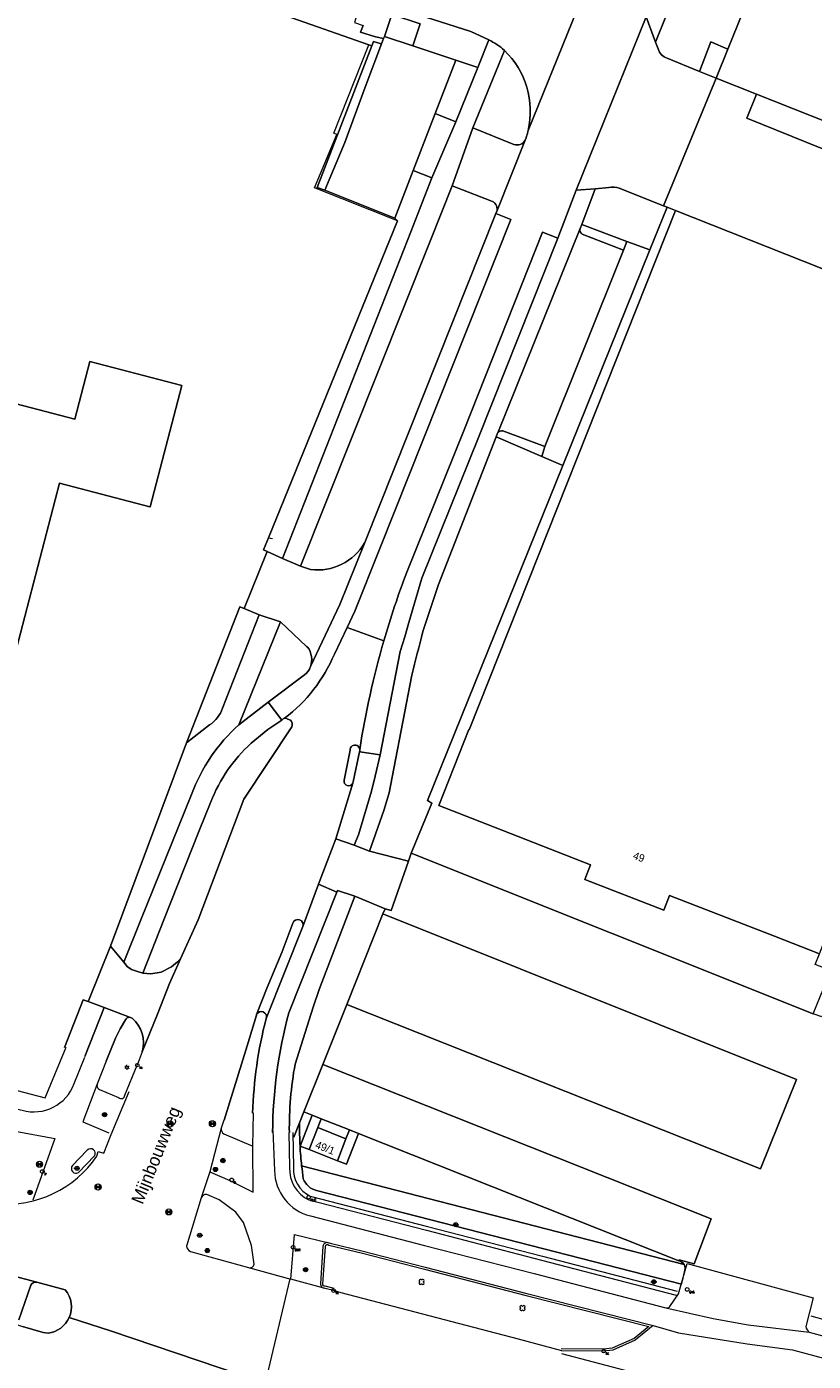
# Model space of a CAD drawing. Header units: metres. Extents: x 151448 to 154749, y 463108 to 465296.
# Tile 247 of 256: x 153483 to 153561, y 463956 to 464088. Entities that reach past the tile are written whole.
import ezdxf
from ezdxf.enums import TextEntityAlignment as Align

# ---------------------------------------------------------------- set-up
doc = ezdxf.new("R2010")
doc.units = ezdxf.units.M
doc.layers.get('0').update_dxf_attribs({"lineweight": 9})
for name, color, linetype, lineweight in [('B-ME-GR-BOOM-S', 253, 'Continuous', 9), ('B-ME-GR-HAAG-G', 253, 'Continuous', 9), ('B-ME-IE-MEUBILAIR_BRANDKRAAN-S', 253, 'Continuous', 9), ('B-ME-IE-MEUBILAIR_LICHTMAST-S', 253, 'Continuous', 9), ('B-ME-IE-MEUBILAIR_PAAL-S', 253, 'Continuous', 9), ('B-ME-IE-MEUBILAIR_TROTTOIRKOLK-S', 253, 'Continuous', 9), ('B-ME-IE-MEUBILAIR_VERKEERSBORD-S', 253, 'Continuous', 9), ('B-ME-IE-MEUBILAIR_VERKEERSLICHT-S', 253, 'Continuous', 9), ('B-ME-KL-DATA_VERKLIKKER-S', 253, 'Continuous', 9), ('B-ME-KL-GAS_AFSLUITER-S', 253, 'Continuous', 9), ('B-ME-RI-PUT-S', 253, 'Continuous', 9), ('B-ME-VH-KANTOPSLUITING_ELEMENT_INRIT-G', 253, 'Continuous', 9), ('B-ME-VH-KANTOPSLUITING_VOORKANTBAND-G', 253, 'Continuous', 9), ('B-ME-VH-MATERIAALGRENS-G', 253, 'Continuous', 9), ('B-ME-VH-VERHARDING_ASFALT-G', 253, 'Continuous', 9), ('B-ME-VH-VERHARDING_TEGEL-G', 253, 'Continuous', 9), ('B-PV-GR-BEPLANTING_CULTUUR_BODEMBEDEKKER-GV', 253, 'Continuous', 9), ('B-PV-GR-GROENVOORZIENING-GV', 253, 'Continuous', 9), ('B-PV-GR-HAAG-GV', 253, 'Continuous', 9), ('B-PV-IE-TERREINAFSCHEIDING_KUNSTMATIG_HEKWERK-G', 253, 'Continuous', 9), ('B-PV-OG-BEBOUWING-GV', 1, 'Continuous', 9), ('B-PV-OG-BEBOUWING-T18', 2, 'Continuous', 9), ('B-PV-OG-TERREIN_BEGROEID-GV', 253, 'Continuous', 9), ('B-PV-OG-TERREIN_ERF-GV', 253, 'Continuous', 9), ('B-PV-OG-TOPOGRAFIE-T18', 2, 'Continuous', 9), ('B-PV-VH-GESLOTENVERHARDING_ASFALT-GV', 253, 'Continuous', 9), ('B-PV-VH-OPENVERHARDING_BETONSTRAATSTEEN-GV', 253, 'Continuous', 9), ('B-PV-VH-OPENVERHARDING_STRAATBAKSTEEN-GV', 253, 'Continuous', 9), ('B-PV-VH-OPENVERHARDING_TEGEL-GV', 253, 'Continuous', 9)]:
    doc.layers.add(name, color=color, linetype=linetype, lineweight=lineweight)
doc.styles.add('18_100', font='romans', dxfattribs={"width": 0.8, "height": 0.18})
doc.styles.add('18_200', font='romans', dxfattribs={"width": 0.8, "height": 0.36})
doc.styles.add('Drong', font='txt', dxfattribs={"height": 1.8})

# ---------------------------------------------------------------- blocks, each defined once
blk = doc.blocks.new('put')
at = {"color": 0, "ltscale": 0.5}
for p, q in [((-0.3, 0.06), (-0.06, 0.05)), ((-0.3, 0.03), (-0.03, 0.03)), ((-0.3, 0), (0, 0)), ((-0.29, 0.08), (-0.08, 0.08)), ((-0.28, 0.11), (-0.11, 0.11)), ((-0.27, 0.14), (-0.14, 0.14)), ((-0.27, 0.14), (-0.14, 0.14)), ((-0.25, 0.16), (-0.16, 0.16)), ((-0.23, 0.19), (-0.19, 0.19)), ((0, 0), (0.3, 0)), ((0.03, 0.03), (0.3, 0.03)), ((0.05, 0.05), (0.29, 0.05)), ((0.08, 0.08), (0.29, 0.08)), ((0.11, 0.11), (0.28, 0.11)), ((0.14, 0.14), (0.27, 0.14)), ((0.16, 0.16), (0.25, 0.16)), ((0.19, 0.19), (0.23, 0.19)), ((-0.3, -0.03), (-0.03, -0.03)), ((-0.3, -0.05), (-0.05, -0.05)), ((-0.29, -0.08), (-0.08, -0.08)), ((-0.28, -0.11), (-0.11, -0.11)), ((-0.27, -0.14), (-0.14, -0.14)), ((-0.25, -0.16), (-0.16, -0.16)), ((-0.23, -0.19), (-0.19, -0.19)), ((0.03, -0.03), (0.3, -0.03)), ((0.05, -0.05), (0.29, -0.06)), ((0.08, -0.08), (0.29, -0.08)), ((0.11, -0.11), (0.28, -0.11)), ((0.14, -0.14), (0.27, -0.14)), ((0.16, -0.16), (0.25, -0.16)), ((0.19, -0.19), (0.23, -0.19))]:
    blk.add_line(p, q, dxfattribs=at)
at = {"ltscale": 0.5}
for p, q in [((-0.21, 0.21), (0.21, -0.21)), ((0.21, 0.21), (-0.21, -0.21))]:
    blk.add_line(p, q, dxfattribs=at)
blk.add_ellipse((0, 0), major_axis=(-0.212, 0.212), ratio=1, start_param=3.926991, end_param=10.210176, dxfattribs=at)
at = {"style": '18_200', "width": 0.8}
blk.add_attdef('HOOGTE', (0.4, 0.26), '', height=0.25, dxfattribs=at)
blk = doc.blocks.new('PAAL')
at = {"ltscale": 2}
blk.add_ellipse((0, 0), major_axis=(-0.181, 0), ratio=1, start_param=3.926991, end_param=10.210176, dxfattribs=at)
at = {"ltscale": 2, "style": '18_200', "width": 0.8}
blk.add_text('P', height=0.218, dxfattribs=at).set_placement((0.22, -0.38))
at = {"style": '18_200', "width": 0.8}
blk.add_attdef('HOOGTE', (0.24, 0.2), '', height=0.25, dxfattribs=at)
blk = doc.blocks.new('TROTTOIRKOLK')
at = {"ltscale": 2}
blk.add_ellipse((0, 0), major_axis=(-0.127, 0.127), ratio=1, start_param=3.926991, end_param=10.210176, dxfattribs=at)
at = {"ltscale": 2, "style": '18_100', "width": 0.8}
blk.add_text('TK', height=0.216, dxfattribs=at).set_placement((0.19, -0.37))
at = {"style": '18_200', "width": 0.8}
blk.add_attdef('HOOGTE', (0.21, 0.18), '', height=0.25, dxfattribs=at)
blk = doc.blocks.new('LICHTMAST')
at = {"ltscale": 0.1}
for p, q in [((-0.11, 0.06), (-0.22, 0.13)), ((0, 0.13), (0, 0.25)), ((0.11, 0.06), (0.22, 0.13)), ((-0.11, -0.06), (-0.22, -0.13)), ((0, -0.13), (0, -0.25)), ((0.11, -0.06), (0.22, -0.13))]:
    blk.add_line(p, q, dxfattribs=at)
blk.add_circle((0, 0), 0.127, dxfattribs=at)
at = {"style": '18_200', "width": 0.8}
blk.add_attdef('HOOGTE', (0.25, 0.24), '', height=0.25, dxfattribs=at)
blk = doc.blocks.new('verkeersbord')
blk.add_line((-0.3, 0), (0.3, 0))
for radius in [0.2, 0.0745]:
    blk.add_circle((0, 0), radius)
at = {"style": '18_200', "width": 0.8}
blk.add_attdef('HOOGTE', (0.24, 0.18), '', height=0.25, dxfattribs=at)
blk = doc.blocks.new('BRANDKRAAN')
at = {"ltscale": 2}
blk.add_ellipse((0, 0), major_axis=(-0.127, 0.127), ratio=1, start_param=3.926991, end_param=10.210176, dxfattribs=at)
at = {"ltscale": 2, "style": '18_100', "width": 0.8}
blk.add_text('BKR', height=0.216, dxfattribs=at).set_placement((0.18, -0.38))
at = {"style": '18_200', "width": 0.8}
blk.add_attdef('HOOGTE', (0.29, 0.2), '', height=0.25, dxfattribs=at)
blk = doc.blocks.new('kabelverklikker')
at = {"ltscale": 2}
blk.add_ellipse((0, 0), major_axis=(-0.127, 0.127), ratio=1, start_param=3.926991, end_param=10.210176, dxfattribs=at)
at = {"ltscale": 2, "style": '18_100', "width": 0.8}
blk.add_text('KLIC', height=0.216, dxfattribs=at).set_placement((0.19, -0.37))
at = {"style": '18_200', "width": 0.8}
blk.add_attdef('HOOGTE', (0.26, 0.12), '', height=0.25, dxfattribs=at)
blk = doc.blocks.new('boom')
for centre, major_axis, start_param, end_param in [((-0.12, 0.12), (-0.0916, 0.0916), 4.266828, 8.299543), ((0.12, 0.12), (0.0916, 0.0916), 4.266828, 8.299543), ((-0.12, -0.12), (0.0916, 0.0916), 1.125235, 5.15795), ((0.12, -0.12), (-0.0916, 0.0916), 1.125235, 5.15795)]:
    blk.add_ellipse(centre, major_axis=major_axis, ratio=1, start_param=start_param, end_param=end_param)
at = {"style": '18_200', "width": 0.8}
blk.add_attdef('HOOGTE', (0.31, 0.12), '', height=0.25, dxfattribs=at)
blk = doc.blocks.new('gasafsluiter')
at = {"ltscale": 2}
blk.add_ellipse((0, 0), major_axis=(-0.181, 0), ratio=1, start_param=3.926991, end_param=10.210176, dxfattribs=at)
at = {"ltscale": 2, "style": '18_200', "width": 0.8}
blk.add_text('GAS', height=0.218, dxfattribs=at).set_placement((0.22, -0.38))
at = {"style": '18_200', "width": 0.8}
blk.add_attdef('HOOGTE', (0.27, 0.13), '', height=0.25, dxfattribs=at)
blk = doc.blocks.new('verkeerslicht')
h = blk.add_hatch()
h.set_pattern_fill('ANSI31', color=256, scale=0.0045, style=0)
h.set_pattern_definition([(45, (-99614.369806, -220088.543568), (-0.0101027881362, 0.0101027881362), [])])
edge = h.paths.add_edge_path()
edge.add_ellipse((0, 0), major_axis=(-0.0895, 0.0895), ratio=1, start_angle=0, end_angle=360)
edge = h.paths.add_edge_path(flags=16)
edge.add_arc((0, 0), 0.0678, 0, 360)
blk.add_circle((0, 0), 0.0678)
blk.add_ellipse((0, 0), major_axis=(0.149, 0.149), ratio=1)
blk.add_ellipse((0, 0), major_axis=(-0.0895, 0.0895), ratio=1, start_param=1.570796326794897, end_param=7.853981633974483)
at = {"style": '18_200', "width": 0.8}
blk.add_attdef('HOOGTE', (0.26, 0.21), '', height=0.25, dxfattribs=at)

msp = doc.modelspace()

# ---------------------------------------------------------------- linework, layer by layer
at = {"layer": 'B-ME-GR-HAAG-G', "ltscale": 0.2}
for points in [[(153509.669, 463979.031), (153509.733, 463975.587, 0.3011239), (153511.384, 463972.75), (153522.941, 463969.773), (153534.271, 463966.835), (153547.534, 463963.383)], [(153513.738, 463963.644), (153512.866, 463963.873, -0.5294802), (153512.628, 463964.095), (153512.872, 463967.806, -0.7463077), (153513.226, 463967.924), (153516.545, 463967.148), (153522.649, 463965.57), (153532.666, 463962.978), (153544.749, 463959.903), (153543.301, 463958.739), (153541.144, 463957.756), (153540.29, 463957.687), (153536.102, 463957.715)]]:
    msp.add_lwpolyline(points, format="xyb", dxfattribs=at)
at = {"layer": 'B-ME-VH-KANTOPSLUITING_ELEMENT_INRIT-G'}
msp.add_lwpolyline([(153548.526, 463966.108), (153560.957, 463962.732)], dxfattribs=at)
at = {"layer": 'B-ME-VH-KANTOPSLUITING_VOORKANTBAND-G'}
for points in [[(153459.91, 463989.101), (153459.34, 463986.821, 0.4282224), (153459.696, 463986.227), (153473.401, 463983.324), (153482.978, 463981.225, 0.3921332), (153488.122, 463983.844), (153489.177, 463986.465)], [(153491.263, 463986.064), (153490.433, 463983.887, 0.449575), (153490.607, 463983.275), (153492.483, 463982.462, 0.6147492), (153493.112, 463982.711), (153494.343, 463985.664)], [(153502.867, 463980.231), (153502.613, 463979.463, 0.2923038), (153502.868, 463978.89), (153505.719, 463977.682), (153505.79, 463980.973)], [(153507.689, 463979.234), (153507.86, 463975.289, 0.3429677), (153511.406, 463970.802), (153522.652, 463967.897), (153533.456, 463965.138), (153546.435, 463961.757, 0.2894624), (153546.827, 463961.872), (153547.665, 463963.137), (153548.526, 463966.108)], [(153513.687, 463963.451), (153512.854, 463963.669, -0.4763843), (153512.429, 463964.115), (153512.672, 463967.811, -0.6522053), (153513.332, 463968.105), (153516.595, 463967.342)], [(153560.957, 463962.732), (153560.208, 463959.899, 0.1527988), (153560.562, 463959.344), (153569.469, 463956.922), (153581.442, 463953.776), (153586.299, 463952.424), (153590.381, 463951.343, 0.3538159), (153594.498, 463953.443)]]:
    msp.add_lwpolyline(points, format="xyb", dxfattribs=at)
for points in [[(153490.127, 463976.715, 0.9185387), (153489.411, 463977.289), (153487.953, 463975.783, 0.8495096), (153488.554, 463975.071)], [(153499.196, 463967.84, 0.2729952), (153499.573, 463967.292), (153505.296, 463965.715, 0.4739662), (153505.853, 463966.058), (153505.603, 463967.894), (153504.794, 463970.174), (153504.06, 463971.172), (153502.416, 463972.379), (153501.183, 463972.923, 0.3074163), (153500.622, 463972.581)]]:
    msp.add_lwpolyline(points, format="xyb", close=True, dxfattribs=at)
msp.add_lwpolyline([(153545.186, 463959.998), (153543.407, 463958.567), (153541.195, 463957.559), (153540.297, 463957.487), (153536.101, 463957.515)], dxfattribs=at)
at = {"layer": 'B-ME-VH-MATERIAALGRENS-G', "ltscale": 0.3}
for points in [[(153490.433, 463983.887), (153488.97, 463980.066), (153491.549, 463979.002)], [(153482.307, 463979.174), (153486.208, 463978.424), (153484.053, 463972.351)], [(153502.613, 463979.463), (153501.473, 463975.165), (153503.448, 463974.283), (153505.757, 463973.14), (153505.719, 463977.682)], [(153512.854, 463963.669), (153509.47, 463964.581), (153509.843, 463968.959), (153513.332, 463968.105)], [(153546.435, 463961.757), (153551.093, 463960.696), (153554.53, 463960.068), (153560.562, 463959.344)], [(153545.186, 463959.998), (153547.673, 463959.286), (153554.431, 463958.184), (153558.918, 463957.622), (153562.471, 463956.662)]]:
    msp.add_lwpolyline(points, dxfattribs=at)
at = {"layer": 'B-ME-VH-MATERIAALGRENS-G', "ltscale": 0.3, "flags": 128}
for points in [[(153501.473, 463975.165), (153500.622, 463972.581)], [(153505.296, 463965.715), (153509.47, 463964.581)]]:
    msp.add_lwpolyline(points, dxfattribs=at)
at = {"layer": 'B-ME-VH-VERHARDING_ASFALT-G'}
msp.add_lwpolyline([(153453.638, 463978.933), (153463.93, 463976.252), (153476.523, 463973.017), (153480.487, 463972.019, 0.2740491), (153490.358, 463976.711), (153490.489, 463977.144), (153491.035, 463976.976), (153491.781, 463978.837), (153493.541, 463983.057)], format="xyb", dxfattribs=at)
msp.add_lwpolyline([(153536.161, 463957.233), (153547.88, 463954.17), (153553.888, 463952.691)], dxfattribs=at)
at = {"layer": 'B-ME-VH-VERHARDING_TEGEL-G'}
for points in [[(153460.056, 463989.018), (153473.451, 463985.535), (153485.253, 463982.434), (153487.33, 463987.44)], [(153516.595, 463967.342), (153522.699, 463965.764), (153532.716, 463963.172), (153545.186, 463959.998)], [(153560.703, 463960.957), (153569.906, 463958.397), (153581.547, 463955.343), (153593.427, 463952.126)]]:
    msp.add_lwpolyline(points, dxfattribs=at)
msp.add_lwpolyline([(153509.282, 463979.024), (153509.346, 463975.594, 0.3032409), (153511.25, 463972.385), (153522.844, 463969.398), (153534.174, 463966.46), (153547.436, 463963.008)], format="xyb", dxfattribs=at)
at = {"layer": 'B-PV-GR-BEPLANTING_CULTUUR_BODEMBEDEKKER-GV', "flags": 128}
for points in [[(153500.682, 464092.039), (153517.169, 464086.237), (153517.458, 464086.135), (153517.623, 464086.562), (153518.035, 464086.43), (153518.416, 464086.322), (153518.612, 464086.843), (153517.799, 464087.018), (153516.348, 464087.469), (153516.589, 464088.138)], [(153504.879, 464030.663), (153504.452, 464030.84), (153499.184, 464017.446), (153501.467, 464019.196)], [(153502.746, 464020.849), (153506.365, 464030.048), (153504.879, 464030.663)], [(153506.098, 463990.643), (153506.081, 463990.599), (153505.154, 463987.565), (153502.893, 463980.243)]]:
    msp.add_lwpolyline(points, dxfattribs=at)
for points in [[(153525.733, 464078.649), (153527.914, 464084.01), (153525.743, 464084.729), (153523.693, 464079.452)], [(153523.354, 464073.106), (153521.532, 464073.829), (153519.733, 464069.154), (153519.992, 464068.89), (153507.282, 464037.641), (153506.763, 464036.468), (153507.126, 464036.305), (153508.666, 464035.613), (153521.313, 464067.783)], [(153542.241, 464065.979), (153534.504, 464046.635), (153534.213, 464045.659), (153536.282, 464044.775), (153544.866, 464066.015), (153542.591, 464066.86)]]:
    msp.add_lwpolyline(points, close=True, dxfattribs=at)
at = {"layer": 'B-PV-GR-BEPLANTING_CULTUUR_BODEMBEDEKKER-GV'}
for points in [[(153501.467, 464019.196, 0.1555181), (153502.746, 464020.849)], [(153507.044, 463990.268, 0.9545619), (153506.098, 463990.643)], [(153505.708, 463980.932, -0.0571128), (153507.044, 463990.268)]]:
    msp.add_lwpolyline(points, format="xyb", dxfattribs=at)
at = {"layer": 'B-PV-GR-GROENVOORZIENING-GV', "flags": 128}
for points in [[(153511.585, 463980.736), (153510.764, 463981.062), (153510.329, 463979.971)], [(153510.377, 463977.693), (153511.585, 463980.736)], [(153516.132, 463978.926), (153514.948, 463975.896), (153514.058, 463976.246), (153511.271, 463977.341), (153510.377, 463977.693)], [(153547.717, 463966.376), (153516.132, 463978.926)], [(153548.223, 463966.033), (153510.535, 463975.756)], [(153510.535, 463975.756), (153548.223, 463966.033)], [(153512.012, 463973.319), (153547.965, 463964.076), (153548.151, 463964.662), (153548.329, 463965.621)], [(153513.659, 463963.476), (153514.405, 463963.27), (153531.88, 463958.705), (153536.142, 463957.529)]]:
    msp.add_lwpolyline(points, dxfattribs=at)
at = {"layer": 'B-PV-GR-GROENVOORZIENING-GV'}
for points in [[(153510.329, 463979.971, 0.0157963), (153510.377, 463977.693)], [(153510.377, 463977.693, 0.0136099), (153510.535, 463975.756)], [(153510.535, 463975.756, 0.0093292), (153510.699, 463974.477)], [(153510.699, 463974.477, 0.2602354), (153512.012, 463973.319)], [(153548.223, 463966.033, 0.2180484), (153547.717, 463966.376)], [(153548.329, 463965.621, 0.1459611), (153548.223, 463966.033)]]:
    msp.add_lwpolyline(points, format="xyb", dxfattribs=at)
at = {"layer": 'B-PV-GR-HAAG-GV', "flags": 128}
msp.add_lwpolyline([(153513.659, 463963.476), (153514.405, 463963.27), (153531.88, 463958.705), (153536.142, 463957.529)], dxfattribs=at)
at = {"layer": 'B-PV-IE-TERREINAFSCHEIDING_KUNSTMATIG_HEKWERK-G', "flags": 128}
for points in [[(153507.282, 464037.641), (153519.992, 464068.89), (153511.816, 464072.124), (153513.993, 464077.384), (153513.72, 464077.519), (153517.169, 464086.237), (153500.682, 464092.039)], [(153507.282, 464037.641), (153507.658, 464037.558)]]:
    msp.add_lwpolyline(points, dxfattribs=at)
at = {"layer": 'B-PV-OG-BEBOUWING-GV', "flags": 128}
for points in [[(153555.56, 464093.307), (153552.55, 464085.803), (153551.402, 464082.942), (153555.363, 464081.371), (153584.2, 464069.923), (153592.164, 464066.541), (153593.185, 464066.108), (153603.245, 464083.73), (153601.135, 464084.935), (153605.389, 464092.693)], [(153479.392, 464015.116), (153486.687, 464043.023), (153495.58, 464040.698), (153495.598, 464040.693), (153498.72, 464052.637), (153489.66, 464055.006), (153488.174, 464049.322), (153406.469, 464070.68)]]:
    msp.add_lwpolyline(points, dxfattribs=at)
for points in [[(153528.672, 464009.441), (153539.017, 464005.418), (153538.452, 464003.965), (153546.234, 464000.938), (153546.8, 464002.392), (153557.135, 463998.372), (153561.562, 463996.65), (153564.378, 464003.924), (153564.545, 464003.858), (153584.924, 464055.003), (153580.028, 464056.947), (153547.374, 464069.91), (153527.045, 464018.729), (153526.999, 464018.748), (153524.04, 464011.242)], [(153514.058, 463976.246), (153514.907, 463978.411), (153512.12, 463979.505), (153511.271, 463977.341)]]:
    msp.add_lwpolyline(points, close=True, dxfattribs=at)
at = {"layer": 'B-PV-OG-TERREIN_BEGROEID-GV', "flags": 128}
for points in [[(153552.55, 464085.803), (153555.56, 464093.307), (153555.684, 464093.617), (153549.295, 464096.153), (153545.422, 464086.483), (153545.669, 464085.821)], [(153530.52, 464085.687), (153527.416, 464078.038), (153531.457, 464076.406)], [(153546.555, 464084.901), (153549.753, 464083.608), (153550.87, 464086.525), (153552.55, 464085.803)], [(153532.829, 464077.654), (153532.863, 464077.8)], [(153532.566, 464076.824), (153532.665, 464077.071)], [(153529.193, 464070.856), (153525.36, 464072.321), (153523.191, 464066.887), (153510.437, 464034.842), (153511.42, 464034.513)], [(153540.797, 464072.161), (153539.477, 464072.05), (153538.141, 464068.514), (153542.591, 464066.86)], [(153542.591, 464066.86), (153544.866, 464066.015), (153546.57, 464070.23), (153546.209, 464070.373), (153541.843, 464072.117)], [(153516.764, 464037.163), (153529.659, 464069.589), (153529.79, 464069.916)], [(153517.211, 464006.75), (153521.076, 464005.755), (153521.342, 464006.55), (153523.35, 464011.483), (153522.929, 464011.739), (153536.282, 464044.775), (153534.213, 464045.659), (153529.702, 464047.586), (153524.011, 464033.026), (153522.492, 464028.4)], [(153511.129, 464026.871), (153511.021, 464026.913), (153508.452, 464029.368), (153504.346, 464019.209)], [(153504.346, 464019.209), (153507.247, 464021.432), (153510.83, 464024.124)], [(153521.411, 464024.093), (153519.627, 464014.918), (153519.153, 464012.498), (153518.625, 464010.767), (153517.211, 464006.75)], [(153508.58, 464019.678), (153507.195, 464018.734), (153505.554, 464017.393)], [(153509.43, 464019.662), (153509.175, 464019.758)], [(153498.607, 463996.146), (153500.333, 464000), (153504.853, 464011.886), (153509.561, 464019.018)], [(153501.59, 464011.619), (153500.39, 464008.689), (153496.94, 464000), (153494.884, 463994.733), (153495.687, 463994.678), (153496.685, 463994.839), (153497.7, 463995.351), (153498.305, 463995.842), (153498.607, 463996.146)], [(153509.771, 463978.574), (153510.329, 463979.971), (153510.764, 463981.062), (153512.633, 463985.745), (153514.994, 463991.658), (153518.551, 464000.571), (153518.754, 464001.08), (153515.765, 464002.31)], [(153515.765, 464002.31), (153512.266, 463993.119), (153511.673, 463991.392), (153509.892, 463985.762)], [(153493.171, 463990.141), (153492.649, 463989.232), (153492.182, 463988.315), (153491.281, 463986.073)], [(153493.819, 463990.293), (153493.567, 463990.39)], [(153510.329, 463979.971), (153509.771, 463978.574)], [(153547.965, 463964.076), (153512.012, 463973.319)]]:
    msp.add_lwpolyline(points, dxfattribs=at)
for points in [[(153528.969, 464086.708), (153527.215, 464087.533), (153517.504, 464090.616), (153517.482, 464090.623), (153515.019, 464089.296), (153515.95, 464089.077), (153515.755, 464088.423), (153516.589, 464088.138), (153516.348, 464087.469), (153517.799, 464087.018), (153518.612, 464086.843), (153518.696, 464087.064), (153519.414, 464089.203), (153522.213, 464088.308), (153521.482, 464086.141), (153525.743, 464084.729), (153527.914, 464084.01)], [(153512.466, 463980.385), (153512.12, 463979.505), (153514.907, 463978.411), (153515.247, 463979.278)]]:
    msp.add_lwpolyline(points, close=True, dxfattribs=at)
at = {"layer": 'B-PV-OG-TERREIN_BEGROEID-GV'}
for points in [[(153532.863, 464077.8, 0.260038), (153530.52, 464085.687)], [(153545.669, 464085.821, 0.2303451), (153546.555, 464084.901)], [(153532.665, 464077.071, 0.0172363), (153532.829, 464077.654)], [(153531.457, 464076.406, 0.3570014), (153532.566, 464076.824)], [(153541.843, 464072.117, 0.0994114), (153540.797, 464072.161)], [(153529.79, 464069.916, 0.3843925), (153529.193, 464070.856)], [(153511.42, 464034.513, 0.3024438), (153516.764, 464037.163)], [(153522.492, 464028.4, 0.008575), (153521.411, 464024.093)], [(153511.41, 464024.942, 0.2431815), (153511.129, 464026.871)], [(153510.83, 464024.124, 0.164384), (153511.41, 464024.942)], [(153508.859, 464019.856, 0.2213198), (153508.58, 464019.678)], [(153509.175, 464019.758, 0.2217798), (153508.859, 464019.856)], [(153509.561, 464019.018, 0.3649667), (153509.43, 464019.662)], [(153505.554, 464017.393, 0.114216), (153501.59, 464011.619)], [(153493.567, 463990.39, 0.3054607), (153493.171, 463990.141)], [(153494.833, 463986.984, 0.3051857), (153493.819, 463990.293)], [(153509.892, 463985.762, 0.0490289), (153509.325, 463979.024, 0.0490289)], [(153510.377, 463977.693, -0.0157963), (153510.329, 463979.971)], [(153510.535, 463975.756, -0.0136099), (153510.377, 463977.693)], [(153510.699, 463974.477, -0.0093292), (153510.535, 463975.756)], [(153512.012, 463973.319, -0.2602354), (153510.699, 463974.477)]]:
    msp.add_lwpolyline(points, format="xyb", dxfattribs=at)
at = {"layer": 'B-PV-OG-TERREIN_ERF-GV', "flags": 128}
for points in [[(153499.184, 464017.446), (153504.452, 464030.84), (153504.879, 464030.663), (153507.126, 464036.305), (153506.763, 464036.468), (153507.282, 464037.641), (153519.992, 464068.89), (153519.733, 464069.154), (153512.836, 464071.889), (153512.054, 464072.157), (153517.458, 464086.135), (153517.169, 464086.237), (153500.682, 464092.039)], [(153406.469, 464070.68), (153488.174, 464049.322), (153489.66, 464055.006), (153498.72, 464052.637), (153495.598, 464040.693), (153495.58, 464040.698), (153486.687, 464043.023), (153479.392, 464015.116)], [(153487.153, 463987.417), (153489.02, 463992.107), (153489.508, 463991.924), (153489.602, 463992.16), (153491.69, 463997.385), (153499.184, 464017.446)]]:
    msp.add_lwpolyline(points, dxfattribs=at)
for points in [[(153518.696, 464087.064), (153521.482, 464086.141), (153522.213, 464088.308), (153519.414, 464089.203)], [(153512.836, 464071.889), (153519.733, 464069.154), (153521.532, 464073.829), (153523.693, 464079.452), (153525.743, 464084.729), (153521.482, 464086.141), (153518.696, 464087.064), (153518.612, 464086.843), (153518.416, 464086.322), (153516.808, 464082.055), (153514.783, 464076.611)], [(153512.836, 464071.889), (153514.783, 464076.611), (153516.808, 464082.055), (153518.416, 464086.322), (153518.035, 464086.43), (153517.623, 464086.562), (153517.458, 464086.135), (153512.054, 464072.157)], [(153551.402, 464082.942), (153552.55, 464085.803), (153550.87, 464086.525), (153549.753, 464083.608)]]:
    msp.add_lwpolyline(points, close=True, dxfattribs=at)
at = {"layer": 'B-PV-VH-GESLOTENVERHARDING_ASFALT-GV', "flags": 128}
for points in [[(153520.895, 464034.247), (153526.543, 464048.274), (153534.285, 464067.75), (153535.771, 464067.159), (153537.583, 464071.89), (153544.484, 464089.001), (153552.436, 464109.089), (153554.211, 464113.472), (153556.733, 464119.698), (153557.154, 464120.736), (153558.45, 464124.093), (153566.151, 464143.136), (153567.098, 464145.488), (153570.01, 464152.922), (153579.615, 464176.506), (153583.548, 464186.377), (153588.405, 464198.565), (153602.937, 464234.736), (153612.094, 464257.589), (153626.043, 464292.381)], [(153541.306, 464098.669), (153537.224, 464088.573), (153532.863, 464077.8), (153532.829, 464077.654)], [(153532.863, 464077.8), (153537.224, 464088.573), (153541.306, 464098.669)], [(153503.699, 464095.108), (153508.38, 464093.568), (153517.482, 464090.623), (153517.504, 464090.616), (153527.215, 464087.533), (153528.969, 464086.708)], [(153532.665, 464077.071), (153532.566, 464076.824), (153529.79, 464069.916), (153529.659, 464069.589), (153531.146, 464068.998), (153518.251, 464036.572), (153515.782, 464030.42), (153515.011, 464028.796), (153518.637, 464027.486)], [(153513.762, 464026.166), (153515.011, 464028.796), (153515.782, 464030.42), (153518.251, 464036.572), (153531.146, 464068.998), (153529.659, 464069.589), (153516.764, 464037.163), (153514.315, 464031.062), (153511.41, 464024.942)], [(153516.23, 464016.562), (153516.262, 464016.541), (153518.281, 464016.262), (153520.255, 464026.45), (153520.702, 464027.87), (153521.095, 464029.3), (153522.379, 464033.649), (153527.969, 464047.54), (153535.771, 464067.159), (153534.285, 464067.75), (153526.543, 464048.274), (153520.895, 464034.247)], [(153518.637, 464027.486), (153515.011, 464028.796), (153513.762, 464026.166)], [(153510.83, 464024.124), (153507.247, 464021.432), (153508.58, 464019.678)], [(153509.175, 464019.758), (153509.43, 464019.662)], [(153509.561, 464019.018), (153504.853, 464011.886), (153500.333, 464000), (153498.607, 463996.146), (153497.516, 463993.709), (153496.333, 463990.7), (153494.833, 463986.984), (153494.319, 463985.655)], [(153514.721, 464013.753), (153515.302, 464016.699)], [(153510.648, 463999.325), (153512.19, 464003.52), (153513.907, 464007.977), (153515.579, 464013.469)], [(153502.893, 463980.243), (153505.154, 463987.565), (153506.081, 463990.599), (153506.098, 463990.643), (153507.153, 463993.306), (153508.577, 463996.768), (153509.675, 463999.673)], [(153480.366, 463972.049), (153478.237, 463965.909), (153481.598, 463965.03), (153484.431, 463964.284), (153487.227, 463963.513)], [(153484.431, 463964.284), (153481.598, 463965.03), (153480.171, 463960.827), (153483.026, 463959.915)], [(153505.362, 463955.378), (153507.126, 463955.043), (153509.415, 463964.606)], [(153482.674, 463960.557), (153483.835, 463963.969)], [(153487.623, 463960.787), (153491.797, 463959.458), (153504.503, 463955.15)], [(153504.503, 463955.15), (153491.797, 463959.458), (153487.623, 463960.787)], [(153485.559, 463959.267), (153485.059, 463959.312), (153483.026, 463959.915)]]:
    msp.add_lwpolyline(points, dxfattribs=at)
at = {"layer": 'B-PV-VH-GESLOTENVERHARDING_ASFALT-GV'}
for points in [[(153528.969, 464086.708, -0.077821), (153530.52, 464085.687)], [(153530.52, 464085.687, -0.260038), (153532.863, 464077.8)], [(153532.829, 464077.654, -0.0172363), (153532.665, 464077.071)], [(153518.637, 464027.486, -0.0204517), (153520.895, 464034.247)], [(153520.895, 464034.247, 0.0204517), (153518.637, 464027.486)], [(153516.26, 464016.758, -0.0316492), (153518.637, 464027.486)], [(153518.637, 464027.486, 0.0316492), (153516.26, 464016.758)], [(153513.762, 464026.166, -0.1295672), (153508.859, 464019.856)], [(153508.859, 464019.856, 0.1295672), (153513.762, 464026.166)], [(153511.41, 464024.942, -0.164384), (153510.83, 464024.124)], [(153508.58, 464019.678, -0.2213198), (153508.859, 464019.856)], [(153508.859, 464019.856, -0.2217798), (153509.175, 464019.758)], [(153509.43, 464019.662, -0.3649667), (153509.561, 464019.018)], [(153515.302, 464016.699, -1.0073435), (153516.26, 464016.758)], [(153516.26, 464016.758, -0.1027594), (153516.23, 464016.562)], [(153515.579, 464013.469, -0.8901353), (153514.721, 464013.753)], [(153509.675, 463999.673, -0.9883479), (153510.648, 463999.325)], [(153483.835, 463963.969, -0.2574993), (153484.431, 463964.284)], [(153487.227, 463963.513, -0.2883251), (153487.623, 463960.787)], [(153487.623, 463960.787, -0.2656043), (153485.559, 463959.267)]]:
    msp.add_lwpolyline(points, format="xyb", dxfattribs=at)
at = {"layer": 'B-PV-VH-GESLOTENVERHARDING_ASFALT-GV', "flags": 128}
msp.add_lwpolyline([(153592.164, 464066.541), (153584.2, 464069.923), (153555.363, 464081.371), (153554.396, 464078.989), (153591.207, 464064.124)], close=True, dxfattribs=at)
at = {"layer": 'B-PV-VH-OPENVERHARDING_BETONSTRAATSTEEN-GV', "flags": 128}
for points in [[(153545.669, 464085.821), (153545.422, 464086.483), (153544.484, 464089.001), (153537.583, 464071.89), (153539.477, 464072.05), (153540.797, 464072.161)], [(153551.402, 464082.942), (153549.753, 464083.608), (153546.555, 464084.901)], [(153541.843, 464072.117), (153546.209, 464070.373), (153551.402, 464082.942)], [(153595.744, 464062.287), (153591.207, 464064.124), (153554.396, 464078.989), (153555.363, 464081.371), (153551.402, 464082.942), (153546.209, 464070.373), (153546.57, 464070.23), (153547.374, 464069.91), (153580.028, 464056.947), (153580.272, 464057.56), (153587.501, 464054.689), (153580.393, 464036.644), (153586.665, 464037.463), (153593.251, 464053.96)], [(153531.457, 464076.406), (153527.416, 464078.038), (153525.36, 464072.321)], [(153529.79, 464069.916), (153532.566, 464076.824)], [(153525.36, 464072.321), (153529.193, 464070.856)], [(153537.983, 464068.121), (153529.86, 464047.977)], [(153542.241, 464065.979), (153538.195, 464067.559)], [(153530.377, 464048.178), (153534.504, 464046.635), (153542.241, 464065.979)], [(153511.41, 464024.942), (153514.315, 464031.062), (153516.764, 464037.163)], [(153511.42, 464034.513), (153510.437, 464034.842), (153508.666, 464035.613), (153507.126, 464036.305), (153504.879, 464030.663)], [(153504.879, 464030.663), (153506.365, 464030.048), (153508.452, 464029.368), (153511.021, 464026.913), (153511.129, 464026.871)], [(153564.589, 463982.391), (153583.611, 464029.857), (153577.299, 464028.971), (153561.801, 463990.419), (153560.962, 463990.737), (153521.342, 464006.55), (153521.076, 464005.755)], [(153505.554, 464017.393), (153507.195, 464018.734), (153508.58, 464019.678), (153507.247, 464021.432), (153504.346, 464019.209)], [(153515.302, 464016.699), (153514.721, 464013.753)], [(153515.579, 464013.469), (153515.615, 464013.589), (153516.23, 464016.562)], [(153499.696, 464012.336), (153494.683, 464000), (153493.01, 463995.809)], [(153493.01, 463995.809), (153493.335, 463995.391), (153493.784, 463995.098), (153494.353, 463994.884), (153494.884, 463994.733), (153496.94, 464000), (153500.39, 464008.689), (153501.59, 464011.619)], [(153521.076, 464005.755), (153519.357, 464000.907), (153518.754, 464001.08), (153518.551, 464000.571), (153559.319, 463984.238), (153555.745, 463975.454), (153514.994, 463991.658), (153512.633, 463985.745), (153550.884, 463970.53), (153549.211, 463966.096)], [(153509.281, 463990.81), (153514.02, 464002.724), (153512.19, 464003.52), (153510.648, 463999.325), (153507.044, 463990.268)], [(153509.675, 463999.673), (153508.577, 463996.768), (153507.153, 463993.306), (153506.098, 463990.643)], [(153507.044, 463990.268), (153510.648, 463999.325)], [(153494.884, 463994.733), (153494.353, 463994.884), (153493.784, 463995.098), (153493.335, 463995.391), (153493.01, 463995.809), (153491.69, 463997.385), (153489.602, 463992.16), (153489.508, 463991.924), (153491.073, 463991.347), (153493.567, 463990.39), (153493.819, 463990.293)], [(153494.833, 463986.984), (153496.333, 463990.7), (153497.516, 463993.709), (153498.607, 463996.146), (153498.305, 463995.842), (153497.7, 463995.351), (153496.685, 463994.839), (153495.687, 463994.678), (153494.884, 463994.733)], [(153493.567, 463990.39), (153491.073, 463991.347), (153489.178, 463986.518)], [(153491.281, 463986.073), (153492.182, 463988.315), (153492.649, 463989.232), (153493.171, 463990.141)], [(153549.211, 463966.096), (153547.741, 463966.472), (153547.717, 463966.376)]]:
    msp.add_lwpolyline(points, dxfattribs=at)
at = {"layer": 'B-PV-VH-OPENVERHARDING_BETONSTRAATSTEEN-GV'}
for points in [[(153546.555, 464084.901, -0.2303451), (153545.669, 464085.821)], [(153532.566, 464076.824, -0.3570014), (153531.457, 464076.406)], [(153540.797, 464072.161, -0.0994114), (153541.843, 464072.117)], [(153529.193, 464070.856, -0.3843925), (153529.79, 464069.916)], [(153538.195, 464067.559, -0.3277495), (153537.983, 464068.121)], [(153529.86, 464047.977, -0.3002897), (153530.377, 464048.178)], [(153516.764, 464037.163, -0.3024438), (153511.42, 464034.513)], [(153511.129, 464026.871, -0.2431815), (153511.41, 464024.942)], [(153504.346, 464019.209, 0.1233325), (153499.696, 464012.336)], [(153501.59, 464011.619, -0.114216), (153505.554, 464017.393)], [(153516.26, 464016.758, 1.0073435), (153515.302, 464016.699)], [(153516.23, 464016.562, 0.1027594), (153516.26, 464016.758)], [(153514.721, 464013.753, 0.8901353), (153515.579, 464013.469)], [(153510.648, 463999.325, 0.9883479), (153509.675, 463999.673)], [(153506.098, 463990.643, -0.9545619), (153507.044, 463990.268)], [(153507.676, 463979.024, -0.0654067), (153509.281, 463990.81)], [(153493.171, 463990.141, -0.3054607), (153493.567, 463990.39)], [(153493.819, 463990.293, -0.3051857), (153494.833, 463986.984)], [(153507.044, 463990.268, 0.0571128), (153505.708, 463980.932, 0.0571128)], [(153547.717, 463966.376, -0.2180484), (153548.223, 463966.033)], [(153548.223, 463966.033, -0.1459611), (153548.329, 463965.621)]]:
    msp.add_lwpolyline(points, format="xyb", dxfattribs=at)
at = {"layer": 'B-PV-VH-OPENVERHARDING_BETONSTRAATSTEEN-GV', "flags": 128}
for points in [[(153521.532, 464073.829), (153523.354, 464073.106), (153525.733, 464078.649), (153523.693, 464079.452)], [(153544.866, 464066.015), (153536.282, 464044.775), (153522.929, 464011.739), (153523.35, 464011.483), (153521.342, 464006.55), (153560.962, 463990.737), (153562.679, 463995.009), (153561.155, 463995.599), (153561.562, 463996.65), (153557.135, 463998.372), (153546.8, 464002.392), (153546.234, 464000.938), (153538.452, 464003.965), (153539.017, 464005.418), (153528.672, 464009.441), (153524.04, 464011.242), (153526.999, 464018.748), (153527.045, 464018.729), (153547.374, 464069.91), (153546.57, 464070.23)], [(153515.579, 464013.469), (153513.907, 464007.977), (153515.711, 464007.337), (153516.148, 464008.382), (153517.415, 464012.667), (153517.783, 464014.163), (153518.281, 464016.262), (153516.262, 464016.541), (153516.23, 464016.562), (153515.615, 464013.589)], [(153521.076, 464005.755), (153517.211, 464006.75), (153515.711, 464007.337), (153513.907, 464007.977), (153512.19, 464003.52), (153514.02, 464002.724), (153514.078, 464002.875), (153515.765, 464002.31), (153518.754, 464001.08), (153519.357, 464000.907)], [(153518.551, 464000.571), (153514.994, 463991.658), (153555.745, 463975.454), (153559.319, 463984.238)], [(153511.585, 463980.736), (153512.466, 463980.385), (153515.247, 463979.278), (153516.132, 463978.926), (153547.717, 463966.376), (153547.741, 463966.472), (153549.211, 463966.096), (153550.884, 463970.53), (153512.633, 463985.745), (153510.764, 463981.062)]]:
    msp.add_lwpolyline(points, close=True, dxfattribs=at)
at = {"layer": 'B-PV-VH-OPENVERHARDING_STRAATBAKSTEEN-GV', "flags": 128}
for points in [[(153483.835, 463963.969), (153482.674, 463960.557)], [(153487.227, 463963.513), (153484.431, 463964.284)], [(153483.026, 463959.915), (153485.059, 463959.312), (153485.559, 463959.267)]]:
    msp.add_lwpolyline(points, dxfattribs=at)
at = {"layer": 'B-PV-VH-OPENVERHARDING_STRAATBAKSTEEN-GV'}
for points in [[(153484.431, 463964.284, 0.2574993), (153483.835, 463963.969)], [(153487.623, 463960.787, 0.2883251), (153487.227, 463963.513)], [(153485.559, 463959.267, 0.2656043), (153487.623, 463960.787)]]:
    msp.add_lwpolyline(points, format="xyb", dxfattribs=at)
at = {"layer": 'B-PV-VH-OPENVERHARDING_TEGEL-GV', "flags": 128}
for points in [[(153554.211, 464113.472), (153552.436, 464109.089), (153544.484, 464089.001), (153545.422, 464086.483), (153549.295, 464096.153)], [(153528.969, 464086.708), (153527.914, 464084.01), (153525.733, 464078.649), (153523.354, 464073.106)], [(153523.354, 464073.106), (153521.313, 464067.783), (153508.666, 464035.613), (153510.437, 464034.842), (153523.191, 464066.887), (153525.36, 464072.321), (153527.416, 464078.038), (153530.52, 464085.687)], [(153529.702, 464047.586), (153529.854, 464047.969), (153529.86, 464047.977), (153537.983, 464068.121), (153538.141, 464068.514), (153539.477, 464072.05), (153537.583, 464071.89), (153535.771, 464067.159), (153527.969, 464047.54), (153522.379, 464033.649), (153521.095, 464029.3), (153520.702, 464027.87), (153520.255, 464026.45), (153518.281, 464016.262), (153517.783, 464014.163), (153517.415, 464012.667), (153516.148, 464008.382), (153515.711, 464007.337), (153517.211, 464006.75), (153518.625, 464010.767), (153519.153, 464012.498), (153519.627, 464014.918), (153521.411, 464024.093)], [(153538.195, 464067.559), (153542.241, 464065.979), (153542.591, 464066.86), (153538.141, 464068.514), (153537.983, 464068.121)], [(153522.492, 464028.4), (153524.011, 464033.026), (153529.702, 464047.586)], [(153529.86, 464047.977), (153529.854, 464047.969), (153529.702, 464047.586), (153534.213, 464045.659), (153534.504, 464046.635), (153530.377, 464048.178)], [(153504.346, 464019.209), (153508.452, 464029.368), (153506.365, 464030.048), (153502.746, 464020.849)], [(153501.467, 464019.196), (153499.184, 464017.446), (153491.69, 463997.385), (153493.01, 463995.809), (153494.683, 464000), (153499.696, 464012.336)], [(153509.892, 463985.762), (153511.673, 463991.392), (153512.266, 463993.119), (153515.765, 464002.31), (153514.078, 464002.875), (153514.02, 464002.724), (153509.281, 463990.81)], [(153489.178, 463986.518), (153491.073, 463991.347), (153489.508, 463991.924), (153489.02, 463992.107), (153487.153, 463987.417)]]:
    msp.add_lwpolyline(points, dxfattribs=at)
at = {"layer": 'B-PV-VH-OPENVERHARDING_TEGEL-GV'}
for points in [[(153530.52, 464085.687, 0.077821), (153528.969, 464086.708)], [(153537.983, 464068.121, 0.3277495), (153538.195, 464067.559)], [(153530.377, 464048.178, 0.3002897), (153529.86, 464047.977)], [(153521.411, 464024.093, -0.008575), (153522.492, 464028.4)], [(153502.746, 464020.849, -0.1555181), (153501.467, 464019.196)], [(153499.696, 464012.336, -0.1233325), (153504.346, 464019.209)], [(153509.281, 463990.81, 0.0654067), (153507.676, 463979.024, 0.0654067)], [(153509.325, 463979.024, -0.0490289), (153509.892, 463985.762)]]:
    msp.add_lwpolyline(points, format="xyb", dxfattribs=at)
at = {"layer": 'B-PV-VH-OPENVERHARDING_TEGEL-GV', "flags": 128}
for points in [[(153512.466, 463980.385), (153511.585, 463980.736), (153510.377, 463977.693), (153511.271, 463977.341), (153512.12, 463979.505)], [(153514.058, 463976.246), (153514.948, 463975.896), (153516.132, 463978.926), (153515.247, 463979.278), (153514.907, 463978.411)]]:
    msp.add_lwpolyline(points, close=True, dxfattribs=at)

# ---------------------------------------------------------------- block references
at = {"layer": 'B-ME-GR-BOOM-S'}
for p in [(153522.351, 463964.305), (153532.302, 463961.73)]:
    msp.add_blockref('boom', p, dxfattribs=at)
at = {"layer": 'B-ME-IE-MEUBILAIR_BRANDKRAAN-S'}
msp.add_blockref('BRANDKRAAN', (153509.698, 463967.724), dxfattribs=at)
at = {"layer": 'B-ME-IE-MEUBILAIR_LICHTMAST-S'}
msp.add_blockref('LICHTMAST', (153493.323, 463985.453), dxfattribs=at)
at = {"layer": 'B-ME-IE-MEUBILAIR_PAAL-S'}
for p in [(153484.982, 463975.178), (153503.638, 463974.346)]:
    msp.add_blockref('PAAL', p, dxfattribs=at)
at = {"layer": 'B-ME-IE-MEUBILAIR_TROTTOIRKOLK-S'}
for p in [(153494.343, 463985.664), (153513.687, 463963.451), (153540.297, 463957.487)]:
    msp.add_blockref('TROTTOIRKOLK', p, dxfattribs=at)
at = {"layer": 'B-ME-IE-MEUBILAIR_VERKEERSBORD-S'}
for p in [(153488.389, 463975.499), (153525.726, 463969.94), (153500.492, 463968.903), (153545.246, 463964.308)]:
    msp.add_blockref('verkeersbord', p, dxfattribs=at)
at = {"layer": 'B-ME-IE-MEUBILAIR_VERKEERSLICHT-S'}
for p in [(153491.117, 463980.787), (153502.779, 463976.256), (153502.044, 463975.383), (153483.775, 463973.122), (153501.242, 463967.395), (153510.926, 463965.511)]:
    msp.add_blockref('verkeerslicht', p, dxfattribs=at)
at = {"layer": 'B-ME-KL-DATA_VERKLIKKER-S'}
msp.add_blockref('kabelverklikker', (153511.226, 463972.644), dxfattribs=at)
at = {"layer": 'B-ME-KL-GAS_AFSLUITER-S'}
msp.add_blockref('gasafsluiter', (153548.53, 463963.557), dxfattribs=at)
at = {"layer": 'B-ME-RI-PUT-S'}
for p in [(153497.569, 463979.869), (153501.747, 463979.887), (153484.701, 463975.896), (153490.475, 463973.656), (153497.447, 463971.199)]:
    msp.add_blockref('put', p, dxfattribs=at)

# ---------------------------------------------------------------- texts
at = {"layer": 'B-PV-OG-BEBOUWING-T18', "style": 'Drong'}
for s, rotation, p in [('49', 338.7, (153543.773, 464006.187)), ('49/1', 338.6, (153512.855, 463977.534))]:
    msp.add_text(s, height=0.75, rotation=rotation, dxfattribs=at).set_placement(p, align=Align.MIDDLE)
at = {"layer": 'B-PV-OG-TOPOGRAFIE-T18', "style": 'Drong'}
msp.add_text('Mijnbouwweg', height=1.25, rotation=68.1, dxfattribs=at).set_placement((153496.316, 463976.738), align=Align.MIDDLE)

doc.saveas('drawing.dxf')
